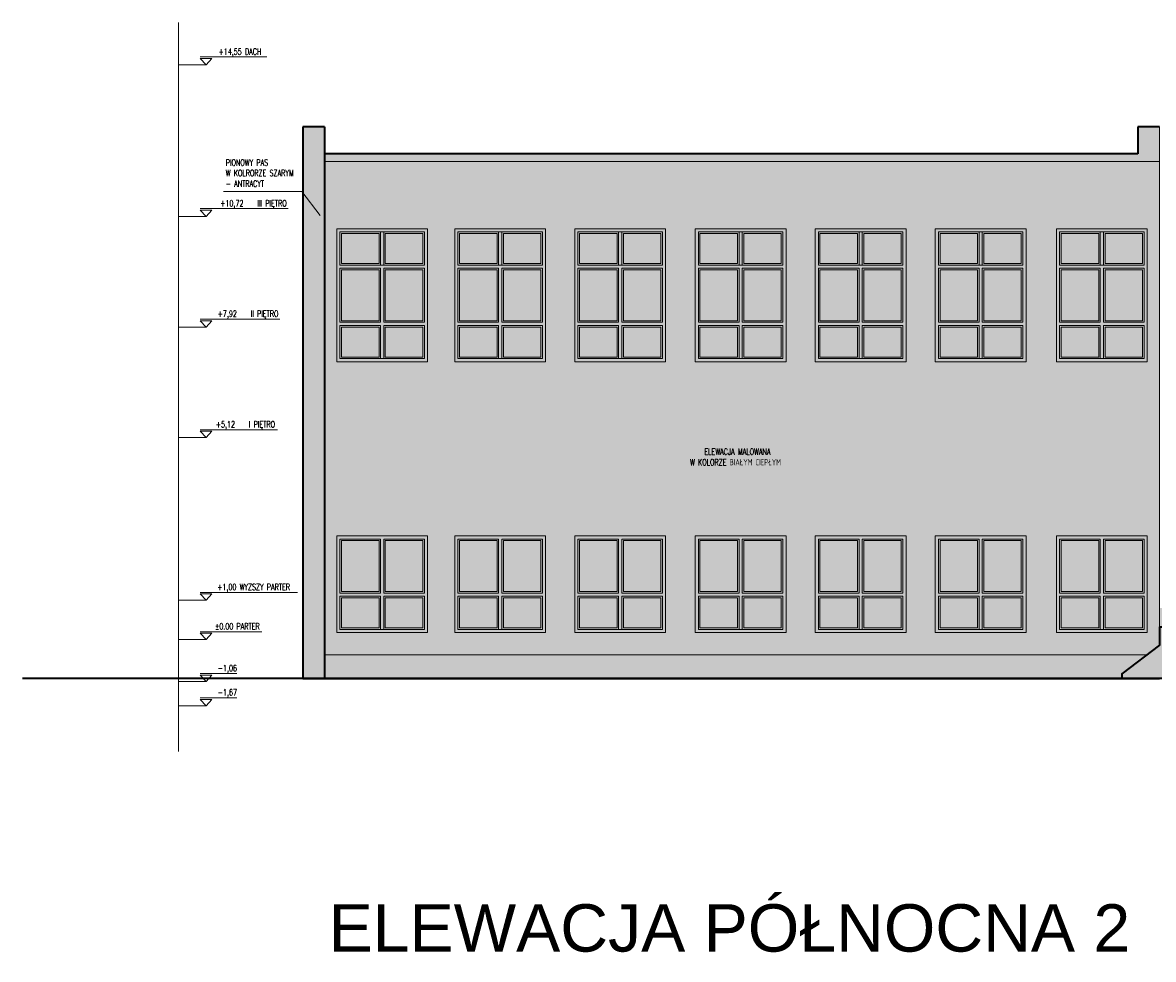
# Model space of a CAD drawing. Header units: inches. Extents: x 0 to 111471, y -105323 to 11070.
# Tile 93 of 256: x 35494 to 38358, y -35657 to -33284. Entities that reach past the tile are written whole.
import ezdxf
from ezdxf.enums import TextEntityAlignment as Align

# ---------------------------------------------------------------- set-up
doc = ezdxf.new("R2010")
doc.units = ezdxf.units.IN
doc.header["$MEASUREMENT"] = 0
for name, color, linetype, lineweight in [('888 drzwi i okna', 4, 'Continuous', 0), ('888 hatch antracyt szary', 251, 'Continuous', 0), ('888 hatch jasny beż', 7, 'Continuous', 0), ('888 opisy', 3, 'Continuous', 0), ('888 projektowane elementy', 6, 'Continuous', 13), ('888 sciany istniejące', 2, 'Continuous', 35), ('888 widok', 8, 'Continuous', 0)]:
    doc.layers.add(name, color=color, linetype=linetype, lineweight=lineweight)
doc.styles.get("Standard").update_dxf_attribs({"font": 'arial.ttf'})
doc.styles.add('TS 100_opisy', font='romans.shx', dxfattribs={"width": 0.7, "height": 16})

# ---------------------------------------------------------------- blocks, each defined once
blk = doc.blocks.new('*U269')
blk.add_line((70.7, 10), (-7.5, 10))
for points in [[(0, 0), (-7.5, 8), (-7.5, 8)], [(-7.5, 8), (7.5, 8), (7.5, 8)], [(0, 0), (7.5, 8), (7.5, 8)]]:
    blk.add_lwpolyline(points)
blk.add_attdef('PSW', text='', height=8).set_placement((39.1, 12.9), align=Align.RIGHT)
blk = doc.blocks.new('*U13')
blk.add_line((39.1, 10), (-7.5, 10))
for points in [[(0, 0), (-7.5, 8), (-7.5, 8)], [(-7.5, 8), (7.5, 8), (7.5, 8)], [(0, 0), (7.5, 8), (7.5, 8)]]:
    blk.add_lwpolyline(points)
blk.add_attdef('PSW', text='', height=8).set_placement((39.1, 12.9), align=Align.RIGHT)
blk = doc.blocks.new('*U270')
blk.add_line((115.8, 10), (-7.5, 10))
for points in [[(0, 0), (-7.5, 8), (-7.5, 8)], [(-7.5, 8), (7.5, 8), (7.5, 8)], [(0, 0), (7.5, 8), (7.5, 8)]]:
    blk.add_lwpolyline(points)
blk.add_attdef('PSW', text='', height=8).set_placement((39.1, 12.9), align=Align.RIGHT)
blk = doc.blocks.new('*U271')
blk.add_line((90.5, 10), (-7.5, 10))
for points in [[(0, 0), (-7.5, 8), (-7.5, 8)], [(-7.5, 8), (7.5, 8), (7.5, 8)], [(0, 0), (7.5, 8), (7.5, 8)]]:
    blk.add_lwpolyline(points)
blk.add_attdef('PSW', text='', height=8).set_placement((39.1, 12.9), align=Align.RIGHT)
blk = doc.blocks.new('*U272')
blk.add_line((93.3, 10), (-7.5, 10))
for points in [[(0, 0), (-7.5, 8), (-7.5, 8)], [(-7.5, 8), (7.5, 8), (7.5, 8)], [(0, 0), (7.5, 8), (7.5, 8)]]:
    blk.add_lwpolyline(points)
blk.add_attdef('PSW', text='', height=8).set_placement((39.1, 12.9), align=Align.RIGHT)
blk = doc.blocks.new('*U273')
blk.add_line((104, 10), (-7.5, 10))
for points in [[(0, 0), (-7.5, 8), (-7.5, 8)], [(-7.5, 8), (7.5, 8), (7.5, 8)], [(0, 0), (7.5, 8), (7.5, 8)]]:
    blk.add_lwpolyline(points)
blk.add_attdef('PSW', text='', height=8).set_placement((39.1, 12.9), align=Align.RIGHT)
blk = doc.blocks.new('*U274')
blk.add_line((76.8, 10), (-7.5, 10))
for points in [[(0, 0), (-7.5, 8), (-7.5, 8)], [(-7.5, 8), (7.5, 8), (7.5, 8)], [(0, 0), (7.5, 8), (7.5, 8)]]:
    blk.add_lwpolyline(points)
blk.add_attdef('PSW', text='', height=8).set_placement((39.1, 12.9), align=Align.RIGHT)
blk = doc.blocks.new('G$C8580B5A5')
at = {"layer": '888 opisy'}
blk.add_line((0, -283.1), (0, 1562.8), dxfattribs=at)
for points in [[(70.2, 1455.7), (0, 1455.7)], [(70.2, 1071.7), (0, 1071.7)], [(70.2, 791.7), (0, 791.7)], [(70.2, 511.7), (0, 511.7)], [(70.2, 99.7), (0, 99.7)], [(70.2, 0), (0, 0)], [(70.2, -106), (0, -106)], [(70.2, -167.3), (0, -167.3)]]:
    blk.add_lwpolyline(points, dxfattribs=at)
ref = blk.add_blockref('*U274', (70.2, 1455.7), dxfattribs=dict(at, xscale=2, yscale=2, zscale=2))
ref.add_attrib('PSW', '+14,55 DACH', dxfattribs={"layer": '0', "height": 16, "style": 'TS 100_opisy', "width": 0.7}).set_placement((210.2, 1476.6), align=Align.BOTTOM_RIGHT)
ref = blk.add_blockref('*U273', (70.2, 1071.7), dxfattribs=dict(at, xscale=2, yscale=2, zscale=2))
ref.add_attrib('PSW', '+10,72    III PIĘTRO', dxfattribs={"layer": '0', "height": 16, "style": 'TS 100_opisy', "width": 0.7}).set_placement((274.4, 1092.6), align=Align.BOTTOM_RIGHT)
ref = blk.add_blockref('*U272', (70.2, 791.7), dxfattribs=dict(at, xscale=2, yscale=2, zscale=2))
ref.add_attrib('PSW', '+7,92    II PIĘTRO', dxfattribs={"layer": '0', "height": 16, "style": 'TS 100_opisy', "width": 0.7}).set_placement((253.5, 812.6), align=Align.BOTTOM_RIGHT)
at = {"layer": '888 opisy', "color": 254}
ref = blk.add_blockref('*U271', (70.2, 511.7), dxfattribs=dict(at, xscale=2, yscale=2, zscale=2))
ref.add_attrib('PSW', '+5,12    I PIĘTRO', dxfattribs={"layer": '0', "height": 16, "style": 'TS 100_opisy', "width": 0.7}).set_placement((244.8, 532.6), align=Align.BOTTOM_RIGHT)
at = {"layer": '888 opisy'}
ref = blk.add_blockref('*U270', (70.2, 99.7), dxfattribs=dict(at, xscale=2, yscale=2, zscale=2))
ref.add_attrib('PSW', '+1,00 WYZSZY PARTER', dxfattribs={"layer": '0', "height": 16, "style": 'TS 100_opisy', "width": 0.7}).set_placement((282.9, 120.6), align=Align.BOTTOM_RIGHT)
ref = blk.add_blockref('*U269', (70.2, 0), dxfattribs=dict(at, xscale=2, yscale=2, zscale=2))
ref.add_attrib('PSW', '%%p0.00 PARTER', dxfattribs={"layer": '0', "height": 16, "style": 'TS 100_opisy', "width": 0.7}).set_placement((206, 20.9), align=Align.BOTTOM_RIGHT)
ref = blk.add_blockref('*U13', (70.2, -106), dxfattribs=dict(at, xscale=2, yscale=2, zscale=2))
ref.add_attrib('PSW', '-1,06', dxfattribs={"layer": '0', "height": 16, "style": 'TS 100_opisy', "width": 0.7}).set_placement((148.4, -85.1), align=Align.BOTTOM_RIGHT)
ref = blk.add_blockref('*U13', (70.2, -167.3), dxfattribs=dict(at, xscale=2, yscale=2, zscale=2))
ref.add_attrib('PSW', '-1,67', dxfattribs={"layer": '0', "height": 16, "style": 'TS 100_opisy', "width": 0.7}).set_placement((148.4, -146.4), align=Align.BOTTOM_RIGHT)
blk = doc.blocks.new('G$CC932EA0D')
at = {"layer": '888 drzwi i okna', "ltscale": 1.6}
for points in [[(0, 245), (0, 0), (230, 0), (230, 245)], [(107, 88), (12, 88), (12, 12), (107, 12)], [(123, 88), (218, 88), (218, 12), (123, 12)]]:
    blk.add_lwpolyline(points, close=True, dxfattribs=at)
for points in [[(111, 237), (8, 237), (8, 100)], [(12, 104), (12, 233), (107, 233), (107, 104), (12, 104)], [(111, 237), (111, 100)], [(222, 100), (222, 237), (119, 237)], [(119, 237), (119, 100)], [(123, 233), (123, 104), (218, 104), (218, 233), (123, 233)], [(111, 100), (8, 100)], [(8, 92), (8, 8), (222, 8), (222, 92)], [(111, 92), (8, 92)], [(111, 92), (111, 8)], [(222, 100), (119, 100)], [(222, 92), (119, 92)], [(119, 92), (119, 8)]]:
    blk.add_lwpolyline(points, dxfattribs=at)
blk = doc.blocks.new('G$C559CBC3E')
at = {"layer": '888 drzwi i okna', "ltscale": 1.6}
for points in [[(0, 92), (0, 337), (230, 337), (230, 92)], [(8, 245), (8, 329), (222, 329), (222, 245)], [(111, 245), (111, 329)], [(119, 245), (119, 329)], [(0, 245), (0, 0), (230, 0), (230, 245)], [(222, 245), (8, 245)], [(111, 245), (8, 245)], [(111, 237), (8, 237), (8, 100)], [(111, 237), (8, 237)], [(12, 104), (12, 233), (107, 233), (107, 104), (12, 104)], [(111, 237), (111, 100)], [(222, 245), (119, 245)], [(222, 100), (222, 237), (119, 237)], [(119, 237), (119, 100)], [(222, 237), (119, 237)], [(123, 233), (123, 104), (218, 104), (218, 233), (123, 233)], [(111, 100), (8, 100)], [(8, 92), (8, 8), (222, 8), (222, 92)], [(111, 92), (8, 92)], [(111, 92), (111, 8)], [(222, 100), (119, 100)], [(222, 92), (119, 92)], [(119, 92), (119, 8)]]:
    blk.add_lwpolyline(points, dxfattribs=at)
for points in [[(107, 249), (12, 249), (12, 325), (107, 325)], [(123, 249), (218, 249), (218, 325), (123, 325)], [(107, 88), (12, 88), (12, 12), (107, 12)], [(123, 88), (218, 88), (218, 12), (123, 12)]]:
    blk.add_lwpolyline(points, close=True, dxfattribs=at)
blk = doc.blocks.new('G$CDDFFE6DC')
at = {"layer": '888 projektowane elementy', "ltscale": 0.01}
h = blk.add_hatch(color=7, dxfattribs=at)
h.dxf.hatch_style = 1
h.paths.add_polyline_path([(0, 0), (0, 337), (-230, 337), (-230, 0)])
at = {"layer": '888 widok', "ltscale": 0.01}
h = blk.add_hatch(color=253, dxfattribs=at)
h.dxf.hatch_style = 1
h.paths.add_polyline_path([(-123, 249), (-218, 249), (-218, 325), (-123, 325)])
h.paths.add_polyline_path([(-107, 233), (-107, 104), (-12, 104), (-12, 233)])
h.paths.add_polyline_path([(-107, 249), (-12, 249), (-12, 325), (-107, 325)])
h.paths.add_polyline_path([(-123, 88), (-218, 88), (-218, 12), (-123, 12)])
h.paths.add_polyline_path([(-107, 88), (-12, 88), (-12, 12), (-107, 12)])
h.paths.add_polyline_path([(-218, 104), (-218, 233), (-123, 233), (-123, 104)])
at = {"layer": '888 drzwi i okna', "ltscale": 1.6}
for points in [[(0, 0), (0, 337), (-230, 337), (-230, 0), (0, 0), (0, 0)], [(-222, 245), (-222, 329), (-8, 329), (-8, 245)], [(-119, 245), (-119, 329)], [(-111, 245), (-111, 329)], [(-8, 245), (-222, 245)], [(-119, 245), (-222, 245)], [(-119, 237), (-222, 237), (-222, 100)], [(-119, 237), (-222, 237)], [(-218, 104), (-218, 233), (-123, 233), (-123, 104), (-218, 104)], [(-119, 237), (-119, 100)], [(-8, 245), (-111, 245)], [(-8, 100), (-8, 237), (-111, 237)], [(-111, 237), (-111, 100)], [(-8, 237), (-111, 237)], [(-107, 233), (-107, 104), (-12, 104), (-12, 233), (-107, 233)], [(-119, 100), (-222, 100)], [(-222, 92), (-222, 8), (-8, 8), (-8, 92)], [(-119, 92), (-222, 92)], [(-119, 92), (-119, 8)], [(-8, 100), (-111, 100)], [(-8, 92), (-111, 92)], [(-111, 92), (-111, 8)]]:
    blk.add_lwpolyline(points, dxfattribs=at)
for points in [[(-123, 249), (-218, 249), (-218, 325), (-123, 325)], [(-107, 249), (-12, 249), (-12, 325), (-107, 325)], [(-123, 88), (-218, 88), (-218, 12), (-123, 12)], [(-107, 88), (-12, 88), (-12, 12), (-107, 12)]]:
    blk.add_lwpolyline(points, close=True, dxfattribs=at)
blk = doc.blocks.new('G$CD838B11D')
at = {"layer": '888 projektowane elementy', "ltscale": 0.01}
h = blk.add_hatch(color=7, dxfattribs=at)
h.dxf.hatch_style = 1
h.paths.add_polyline_path([(-230, 245), (-230, 0), (0, 0), (0, 245)])
at = {"layer": '888 widok', "ltscale": 0.01}
h = blk.add_hatch(color=253, dxfattribs=at)
h.dxf.hatch_style = 1
h.paths.add_polyline_path([(-123, 88), (-218, 88), (-218, 12), (-123, 12)])
h.paths.add_polyline_path([(-107, 88), (-12, 88), (-12, 12), (-107, 12)])
h.paths.add_polyline_path([(-107, 233), (-107, 104), (-12, 104), (-12, 233)])
h.paths.add_polyline_path([(-218, 104), (-218, 233), (-123, 233), (-123, 104)])
at = {"layer": '888 drzwi i okna', "ltscale": 1.6}
for points in [[(-230, 245), (-230, 0), (0, 0), (0, 245)], [(-123, 88), (-218, 88), (-218, 12), (-123, 12)], [(-107, 88), (-12, 88), (-12, 12), (-107, 12)]]:
    blk.add_lwpolyline(points, close=True, dxfattribs=at)
for points in [[(-119, 237), (-222, 237), (-222, 100)], [(-218, 104), (-218, 233), (-123, 233), (-123, 104), (-218, 104)], [(-119, 237), (-119, 100)], [(-8, 100), (-8, 237), (-111, 237)], [(-111, 237), (-111, 100)], [(-107, 233), (-107, 104), (-12, 104), (-12, 233), (-107, 233)], [(-119, 100), (-222, 100)], [(-222, 92), (-222, 8), (-8, 8), (-8, 92)], [(-119, 92), (-222, 92)], [(-119, 92), (-119, 8)], [(-8, 100), (-111, 100)], [(-8, 92), (-111, 92)], [(-111, 92), (-111, 8)]]:
    blk.add_lwpolyline(points, dxfattribs=at)

msp = doc.modelspace()

# ---------------------------------------------------------------- hatches: boundary and pattern name
at = {"layer": '888 hatch antracyt szary', "ltscale": 0.01}
h = msp.add_hatch(color=256, dxfattribs=at)
h.dxf.hatch_style = 1
h.paths.add_polyline_path([(39030.262, -34945.347), (38373.262, -34945.347), (36258.262, -34945.347), (36258.262, -34767.347), (38996.262, -34767.347), (38992.815, -33548.347), (39030.262, -33548.347), (39030.262, -34767.347), (40054.535, -34767.347), (40054.535, -33391.347), (40105.535, -33391.347), (40105.535, -34767.347), (41518.535, -34767.347), (41518.535, -34953.066), (40055.48, -34953.063), (39606.535, -34955.347), (39123.911, -34947.597), (39116.49, -34947.591)])
h = msp.add_hatch(color=256, dxfattribs=at)
h.dxf.hatch_style = 1
h.paths.add_polyline_path([(36203.262, -33548.347), (36258.262, -33548.347), (36258.262, -34945.347), (36203.262, -34945.347)])
h = msp.add_hatch(color=256, dxfattribs=at)
h.dxf.hatch_style = 1
h.paths.add_polyline_path([(36258.262, -33616.347), (36258.262, -33636.347), (38373.262, -33636.347), (38373.262, -33548.347), (38318.262, -33548.347), (38318.262, -33616.347)])
at = {"layer": '888 hatch jasny beż', "ltscale": 0.01}
h = msp.add_hatch(color=256, dxfattribs=at)
h.dxf.hatch_style = 1
h.paths.add_polyline_path([(38278.262, -34885.347), (38341.595, -34885.347), (38373.262, -34861.347), (38373.262, -33548.347), (38318.744, -33548.347), (38318.744, -33616.347), (36258.262, -33616.347), (36258.262, -34885.347)])

# ---------------------------------------------------------------- linework, layer by layer
at = {"layer": '888 opisy', "ltscale": 0.01}
msp.add_lwpolyline([(36002.441, -33711.655), (36200.821, -33711.655), (36247.343, -33772.501)], dxfattribs=at)
at = {"layer": '888 projektowane elementy', "ltscale": 0.01}
msp.add_lwpolyline([(36203.262, -33548.347), (36258.262, -33548.347), (36258.262, -34945.347), (36203.262, -34945.347)], close=True, dxfattribs=at)
for points in [[(36258.262, -33616.347), (38318.744, -33616.347), (38318.744, -33548.347), (38373.262, -33548.347), (38373.262, -34861.347), (38278.262, -34933.347), (38278.262, -34945.347), (36258.262, -34945.347), (36258.262, -33616.347)], [(36258.262, -33616.347), (36258.262, -33636.347), (38373.262, -33636.347)], [(36258.262, -34945.347), (36258.262, -34885.347), (38341.595, -34885.347)]]:
    msp.add_lwpolyline(points, dxfattribs=at)
at = {"layer": '888 sciany istniejące'}
for points in [[(36258.262, -33548.347), (36203.262, -33548.347)], [(36203.262, -33548.347), (36203.262, -34945.347), (38373.262, -34945.347)], [(36258.262, -33548.347), (36258.262, -34945.347)], [(38373.262, -33548.347), (38318.262, -33548.347)], [(38318.744, -33548.347), (38318.744, -33616.347)], [(38318.262, -33616.347), (36258.262, -33616.347)], [(38407.262, -34815.347), (38373.262, -34815.347), (38373.262, -34861.347), (38278.262, -34933.347), (38278.262, -34945.347)], [(38278.262, -34945.347), (36203.262, -34945.347), (35493.531, -34945.347)], [(39030.262, -34945.347), (38373.262, -34945.347), (36203.262, -34945.347)]]:
    msp.add_lwpolyline(points, dxfattribs=at)

# ---------------------------------------------------------------- block references
at = {"layer": '888 drzwi i okna', "ltscale": 0.01}
for name, p in [('G$CDDFFE6DC', (36519.262, -34143.347)), ('G$CDDFFE6DC', (36818.262, -34143.347)), ('G$CDDFFE6DC', (37122.262, -34143.347)), ('G$CDDFFE6DC', (37427.262, -34143.347)), ('G$CDDFFE6DC', (37731.262, -34143.347)), ('G$CDDFFE6DC', (38035.262, -34143.347)), ('G$CDDFFE6DC', (38342.262, -34143.347)), ('G$CD838B11D', (36519.262, -34829.347)), ('G$CD838B11D', (36818.262, -34829.347)), ('G$CD838B11D', (37122.262, -34829.347)), ('G$CD838B11D', (37427.262, -34829.347)), ('G$CD838B11D', (37731.262, -34829.347)), ('G$CD838B11D', (38035.262, -34829.347)), ('G$CD838B11D', (38342.262, -34829.347))]:
    msp.add_blockref(name, p, dxfattribs=at)
at = {"layer": '888 opisy'}
msp.add_blockref('G$C8580B5A5', (35888.039, -34847.068), dxfattribs=at)
at = {"layer": '888 sciany istniejące'}
for name, p in [('G$C559CBC3E', (36289.262, -34143.347)), ('G$C559CBC3E', (36588.262, -34143.347)), ('G$C559CBC3E', (36892.262, -34143.347)), ('G$C559CBC3E', (37197.262, -34143.347)), ('G$C559CBC3E', (37501.262, -34143.347)), ('G$C559CBC3E', (37805.262, -34143.347)), ('G$C559CBC3E', (38112.262, -34143.347)), ('G$CC932EA0D', (36289.262, -34829.347)), ('G$CC932EA0D', (36588.262, -34829.347)), ('G$CC932EA0D', (36892.262, -34829.347)), ('G$CC932EA0D', (37197.262, -34829.347)), ('G$CC932EA0D', (37501.262, -34829.347)), ('G$CC932EA0D', (37805.262, -34829.347)), ('G$CC932EA0D', (38112.262, -34829.347))]:
    msp.add_blockref(name, p, dxfattribs=at)

# ---------------------------------------------------------------- texts
at = {"insert": (36268.566, -35517.317), "char_height": 120, "width": 2821.07918, "attachment_point": 1}
msp.add_mtext('ELEWACJA PÓŁNOCNA 2', dxfattribs=at)
at = {"layer": '888 opisy', "char_height": 16, "width": 780.26004, "attachment_point": 1, "style": 'TS 100_opisy'}
for s, insert in [('PIONOWY PAS \\PW KOLRORZE SZARYM \\P- ANTRACYT', (36008.046, -33630.727)), ('{\\Fromans.shx;\\W8.78562;   } ELEWACJA MALOWANA \\P{\\Fromans.shx;\\W7.93641;   }W KOLORZE BIAŁYM CIEPŁYM', (36922.894, -34363.074))]:
    msp.add_mtext(s, dxfattribs=dict(at, insert=insert))

doc.saveas('drawing.dxf')
